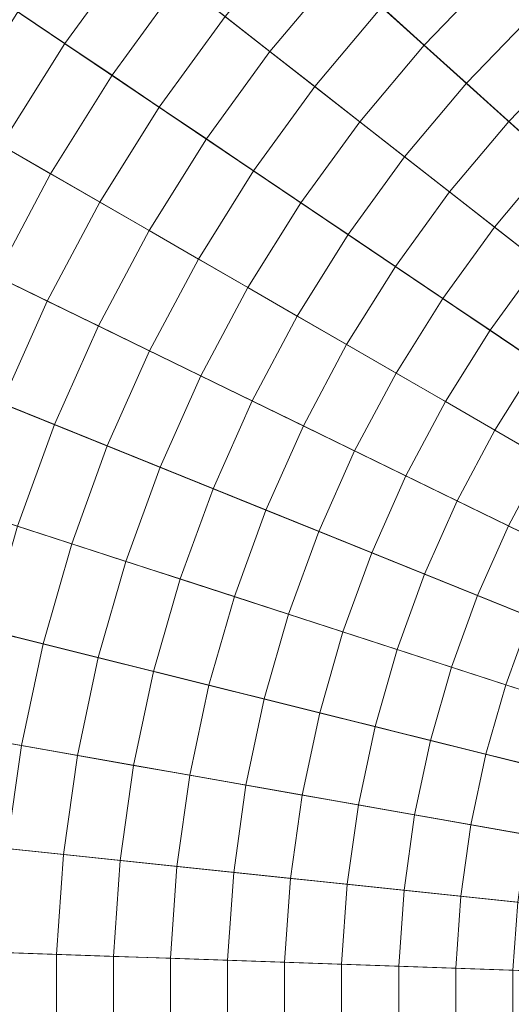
# Model space of a CAD drawing. Header units: centimetres. Extents: x -3.01 to 4.18, y -5.46 to 1.74.
# Tile 196 of 256: x -0.16 to 0.09, y -1.86 to -1.36. Entities that reach past the tile are written whole.
import ezdxf

# ---------------------------------------------------------------- set-up
doc = ezdxf.new("R2010")
doc.units = ezdxf.units.CM
doc.header["$LTSCALE"] = 2.54
doc.layers.add('Lucido design-1', color=7, linetype='Continuous')

# ---------------------------------------------------------------- blocks, each defined once
blk = doc.blocks.new('Gruppo-1')
at = {"color": 142, "linetype": 'Continuous', "lineweight": 9}
for points in [[(-0.1079, -1.14153, 36.39157), (-0.15636, -1.19171, 36.39157), (0.58636, -1.86046, 36.39157), (-0.1079, -1.14153, 36.39157)], [(0.58636, -1.86046, 37.29882), (-0.15636, -1.19171, 37.29882), (-0.1079, -1.14153, 37.29882), (0.58636, -1.86046, 37.29882)], [(-0.15636, -1.19171, 36.39157), (-0.2012, -1.24515, 36.39157), (0.58636, -1.86046, 36.39157), (-0.15636, -1.19171, 36.39157)], [(0.58636, -1.86046, 37.29882), (-0.2012, -1.24515, 37.29882), (-0.15636, -1.19171, 37.29882), (0.58636, -1.86046, 37.29882)], [(-0.2012, -1.24515, 36.39157), (-0.24221, -1.30158, 36.39157), (0.58636, -1.86046, 36.39157), (-0.2012, -1.24515, 36.39157)], [(0.58636, -1.86046, 37.29882), (-0.24221, -1.30158, 37.29882), (-0.2012, -1.24515, 37.29882), (0.58636, -1.86046, 37.29882)], [(-0.24221, -1.30158, 36.39157), (-0.27917, -1.36074, 36.39157), (0.58636, -1.86046, 36.39157), (-0.24221, -1.30158, 36.39157)], [(0.58636, -1.86046, 37.29882), (-0.27917, -1.36074, 37.29882), (-0.24221, -1.30158, 37.29882), (0.58636, -1.86046, 37.29882)], [(-0.27917, -1.36074, 36.39157), (-0.31193, -1.42234, 36.39157), (0.58636, -1.86046, 36.39157), (-0.27917, -1.36074, 36.39157)], [(0.58636, -1.86046, 37.29882), (-0.31193, -1.42234, 37.29882), (-0.27917, -1.36074, 37.29882), (0.58636, -1.86046, 37.29882)], [(-0.31193, -1.42234, 36.39157), (-0.3403, -1.48607, 36.39157), (0.58636, -1.86046, 36.39157), (-0.31193, -1.42234, 36.39157)], [(0.58636, -1.86046, 37.29882), (-0.3403, -1.48607, 37.29882), (-0.31193, -1.42234, 37.29882), (0.58636, -1.86046, 37.29882)], [(-0.3403, -1.48607, 36.39157), (-0.36416, -1.55162, 36.39157), (0.58636, -1.86046, 36.39157), (-0.3403, -1.48607, 36.39157)], [(0.58636, -1.86046, 37.29882), (-0.36416, -1.55162, 37.29882), (-0.3403, -1.48607, 37.29882), (0.58636, -1.86046, 37.29882)], [(-0.36416, -1.55162, 36.39157), (-0.38339, -1.61868, 36.39157), (0.58636, -1.86046, 36.39157), (-0.36416, -1.55162, 36.39157)], [(0.58636, -1.86046, 37.29882), (-0.38339, -1.61868, 37.29882), (-0.36416, -1.55162, 37.29882), (0.58636, -1.86046, 37.29882)], [(-0.38339, -1.61868, 36.39157), (-0.39789, -1.68691, 36.39157), (0.58636, -1.86046, 36.39157), (-0.38339, -1.61868, 36.39157)], [(0.58636, -1.86046, 37.29882), (-0.39789, -1.68691, 37.29882), (-0.38339, -1.61868, 37.29882), (0.58636, -1.86046, 37.29882)], [(-0.39789, -1.68691, 36.39157), (-0.4076, -1.75599, 36.39157), (0.58636, -1.86046, 36.39157), (-0.39789, -1.68691, 36.39157)], [(0.58636, -1.86046, 37.29882), (-0.4076, -1.75599, 37.29882), (-0.39789, -1.68691, 37.29882), (0.58636, -1.86046, 37.29882)], [(-0.4076, -1.75599, 36.39157), (-0.41246, -1.82558, 36.39157), (0.58636, -1.86046, 36.39157), (-0.4076, -1.75599, 36.39157)], [(0.58636, -1.86046, 37.29882), (-0.41246, -1.82558, 37.29882), (-0.4076, -1.75599, 37.29882), (0.58636, -1.86046, 37.29882)], [(-0.41246, -1.82558, 36.39157), (-0.41246, -1.89534, 36.39157), (0.58636, -1.86046, 36.39157), (-0.41246, -1.82558, 36.39157)], [(0.58636, -1.86046, 37.29882), (-0.41246, -1.89534, 37.29882), (-0.41246, -1.82558, 37.29882), (0.58636, -1.86046, 37.29882)]]:
    blk.add_polyline3d(points, dxfattribs=at)
for points in [[(0.33533, 1.7294, 37.29766), (0.08553, 1.70314, 37.29766), (0.58606, -1.85832, 37.29766), (0.58621, -1.8583, 37.29766)], [(0.08553, 1.70314, 37.29766), (-0.16184, 1.65953, 37.29766), (0.58591, -1.85835, 37.29766), (0.58606, -1.85832, 37.29766)], [(-0.16184, 1.65953, 37.29766), (-0.40555, 1.59876, 37.29766), (0.58577, -1.85838, 37.29766), (0.58591, -1.85835, 37.29766)], [(-0.40555, 1.59876, 37.29766), (-0.64444, 1.52114, 37.29766), (0.58562, -1.85843, 37.29766), (0.58577, -1.85838, 37.29766)], [(-0.64444, 1.52114, 37.29766), (-0.87733, 1.42705, 37.29766), (0.58548, -1.85849, 37.29766), (0.58562, -1.85843, 37.29766)], [(-0.87733, 1.42705, 37.29766), (-1.10309, 1.31694, 37.29766), (0.58535, -1.85855, 37.29766), (0.58548, -1.85849, 37.29766)], [(-1.10309, 1.31694, 37.29766), (-1.32062, 1.19135, 37.29766), (0.58522, -1.85863, 37.29766), (0.58535, -1.85855, 37.29766)], [(-1.32062, 1.19135, 37.29766), (-1.52886, 1.05089, 37.29766), (0.58509, -1.85871, 37.29766), (0.58522, -1.85863, 37.29766)], [(-1.52886, 1.05089, 37.29766), (-1.72679, 0.89625, 37.29766), (0.58497, -1.8588, 37.29766), (0.58509, -1.85871, 37.29766)], [(-1.72679, 0.89625, 37.29766), (-1.91345, 0.72817, 37.29766), (0.58486, -1.85891, 37.29766), (0.58497, -1.8588, 37.29766)], [(-1.91345, 0.72817, 37.29766), (-2.08794, 0.54749, 37.29766), (0.58475, -1.85901, 37.29766), (0.58486, -1.85891, 37.29766)], [(-2.08794, 0.54749, 37.29766), (-2.24939, 0.35507, 37.29766), (0.58466, -1.85913, 37.29766), (0.58475, -1.85901, 37.29766)], [(-2.24939, 0.35507, 37.29766), (-2.39704, 0.15187, 37.29766), (0.58457, -1.85925, 37.29766), (0.58466, -1.85913, 37.29766)], [(-2.39704, 0.15187, 37.29766), (-2.53014, -0.06115, 37.29766), (0.58449, -1.85938, 37.29766), (0.58457, -1.85925, 37.29766)], [(-2.53014, -0.06115, 37.29766), (-2.64806, -0.28293, 37.29766), (0.58442, -1.85951, 37.29766), (0.58449, -1.85938, 37.29766)], [(-2.64806, -0.28293, 37.29766), (-2.75023, -0.51239, 37.29766), (0.58436, -1.85965, 37.29766), (0.58442, -1.85951, 37.29766)], [(-2.75023, -0.51239, 37.29766), (-2.83614, -0.74842, 37.29766), (0.58431, -1.85979, 37.29766), (0.58436, -1.85965, 37.29766)], [(-2.83614, -0.74842, 37.29766), (-2.90537, -0.98987, 37.29766), (0.58426, -1.85994, 37.29766), (0.58431, -1.85979, 37.29766)], [(-2.90537, -0.98987, 37.29766), (-2.95759, -1.23557, 37.29766), (0.58423, -1.86009, 37.29766), (0.58426, -1.85994, 37.29766)], [(-2.95759, -1.23557, 37.29766), (-2.99255, -1.4843, 37.29766), (0.58421, -1.86023, 37.29766), (0.58423, -1.86009, 37.29766)], [(-0.10299, -1.32188, 38.34518), (-0.13888, -1.37128, 38.34518), (-0.16288, -1.35509, 38.34153), (-0.1258, -1.30406, 38.34153)], [(0.00085, -1.33326, 38.35553), (-0.0345, -1.37539, 38.35553), (-0.05734, -1.35755, 38.35218), (-0.02069, -1.31387, 38.35218)], [(0.07934, -1.33543, 38.36193), (0.04395, -1.37207, 38.36193), (0.0224, -1.35266, 38.35878), (0.05919, -1.31456, 38.35878)], [(-0.08017, -1.33971, 38.34873), (-0.11487, -1.38747, 38.34873), (-0.13888, -1.37128, 38.34518), (-0.10299, -1.32188, 38.34518)], [(0.0224, -1.35266, 38.35878), (-0.01165, -1.39324, 38.35878), (-0.0345, -1.37539, 38.35553), (0.00085, -1.33326, 38.35553)], [(0.0995, -1.3563, 38.36498), (0.06551, -1.39149, 38.36498), (0.04395, -1.37207, 38.36193), (0.07934, -1.33543, 38.36193)], [(-0.05734, -1.35755, 38.35218), (-0.09085, -1.40367, 38.35218), (-0.11487, -1.38747, 38.34873), (-0.08017, -1.33971, 38.34873)], [(0.04395, -1.37207, 38.36193), (0.0112, -1.4111, 38.36193), (-0.01165, -1.39324, 38.35878), (0.0224, -1.35266, 38.35878)], [(-0.13888, -1.37128, 38.34518), (-0.17124, -1.42306, 38.34518), (-0.1963, -1.40859, 38.34153), (-0.16288, -1.35509, 38.34153)], [(-0.0345, -1.37539, 38.35553), (-0.06682, -1.41988, 38.35553), (-0.09085, -1.40367, 38.35218), (-0.05734, -1.35755, 38.35218)], [(0.11966, -1.37718, 38.36793), (0.08709, -1.41091, 38.36793), (0.06551, -1.39149, 38.36498), (0.0995, -1.3563, 38.36498)], [(-0.11487, -1.38747, 38.34873), (-0.14616, -1.43754, 38.34873), (-0.17124, -1.42306, 38.34518), (-0.13888, -1.37128, 38.34518)], [(0.06551, -1.39149, 38.36498), (0.03407, -1.42896, 38.36498), (0.0112, -1.4111, 38.36193), (0.04395, -1.37207, 38.36193)], [(-0.01165, -1.39324, 38.35878), (-0.04279, -1.43609, 38.35878), (-0.06682, -1.41988, 38.35553), (-0.0345, -1.37539, 38.35553)], [(0.13983, -1.39807, 38.37078), (0.10866, -1.43034, 38.37078), (0.08709, -1.41091, 38.36793), (0.11966, -1.37718, 38.36793)], [(-0.09085, -1.40367, 38.35218), (-0.12107, -1.45203, 38.35218), (-0.14616, -1.43754, 38.34873), (-0.11487, -1.38747, 38.34873)], [(0.0112, -1.4111, 38.36193), (-0.01874, -1.45231, 38.36193), (-0.04279, -1.43609, 38.35878), (-0.01165, -1.39324, 38.35878)], [(0.08709, -1.41091, 38.36793), (0.05694, -1.44683, 38.36793), (0.03407, -1.42896, 38.36498), (0.06551, -1.39149, 38.36498)], [(-0.06682, -1.41988, 38.35553), (-0.09597, -1.46652, 38.35553), (-0.12107, -1.45203, 38.35218), (-0.09085, -1.40367, 38.35218)], [(0.03407, -1.42896, 38.36498), (0.00531, -1.46854, 38.36498), (-0.01874, -1.45231, 38.36193), (0.0112, -1.4111, 38.36193)], [(0.10866, -1.43034, 38.37078), (0.07982, -1.46471, 38.37078), (0.05694, -1.44683, 38.36793), (0.08709, -1.41091, 38.36793)], [(-0.14616, -1.43754, 38.34873), (-0.17387, -1.48967, 38.34873), (-0.1999, -1.47697, 38.34518), (-0.17124, -1.42306, 38.34518)], [(-0.04279, -1.43609, 38.35878), (-0.07086, -1.48102, 38.35878), (-0.09597, -1.46652, 38.35553), (-0.06682, -1.41988, 38.35553)], [(0.05694, -1.44683, 38.36793), (0.02938, -1.48477, 38.36793), (0.00531, -1.46854, 38.36498), (0.03407, -1.42896, 38.36498)], [(0.13025, -1.44978, 38.37352), (0.10271, -1.48259, 38.37352), (0.07982, -1.46471, 38.37078), (0.10866, -1.43034, 38.37078)], [(-0.12107, -1.45203, 38.35218), (-0.14783, -1.50237, 38.35218), (-0.17387, -1.48967, 38.34873), (-0.14616, -1.43754, 38.34873)], [(-0.01874, -1.45231, 38.36193), (-0.04574, -1.49552, 38.36193), (-0.07086, -1.48102, 38.35878), (-0.04279, -1.43609, 38.35878)], [(0.07982, -1.46471, 38.37078), (0.05345, -1.50101, 38.37078), (0.02938, -1.48477, 38.36793), (0.05694, -1.44683, 38.36793)], [(-0.09597, -1.46652, 38.35553), (-0.12178, -1.51508, 38.35553), (-0.14783, -1.50237, 38.35218), (-0.12107, -1.45203, 38.35218)], [(0.00531, -1.46854, 38.36498), (-0.02061, -1.51003, 38.36498), (-0.04574, -1.49552, 38.36193), (-0.01874, -1.45231, 38.36193)], [(-0.07086, -1.48102, 38.35878), (-0.09572, -1.52779, 38.35878), (-0.12178, -1.51508, 38.35553), (-0.09597, -1.46652, 38.35553)], [(0.02938, -1.48477, 38.36793), (0.00453, -1.52454, 38.36793), (-0.02061, -1.51003, 38.36498), (0.00531, -1.46854, 38.36498)], [(0.10271, -1.48259, 38.37352), (0.07753, -1.51725, 38.37352), (0.05345, -1.50101, 38.37078), (0.07982, -1.46471, 38.37078)], [(-0.04574, -1.49552, 38.36193), (-0.06965, -1.5405, 38.36193), (-0.09572, -1.52779, 38.35878), (-0.07086, -1.48102, 38.35878)], [(0.12561, -1.50048, 38.37617), (0.10162, -1.5335, 38.37617), (0.07753, -1.51725, 38.37352), (0.10271, -1.48259, 38.37352)], [(-2.99255, -1.4843, 37.29766), (-3.01007, -1.73487, 37.29766), (0.5842, -1.86039, 37.29766), (0.58421, -1.86023, 37.29766)], [(0.05345, -1.50101, 38.37078), (0.02968, -1.53906, 38.37078), (0.00453, -1.52454, 38.36793), (0.02938, -1.48477, 38.36793)], [(-0.14783, -1.50237, 38.35218), (-0.17103, -1.55446, 38.35218), (-0.19789, -1.5436, 38.34873), (-0.17387, -1.48967, 38.34873)], [(-0.02061, -1.51003, 38.36498), (-0.04358, -1.55322, 38.36498), (-0.06965, -1.5405, 38.36193), (-0.04574, -1.49552, 38.36193)], [(-0.12178, -1.51508, 38.35553), (-0.14415, -1.56531, 38.35553), (-0.17103, -1.55446, 38.35218), (-0.14783, -1.50237, 38.35218)], [(0.07753, -1.51725, 38.37352), (0.05483, -1.55358, 38.37352), (0.02968, -1.53906, 38.37078), (0.05345, -1.50101, 38.37078)], [(0.00453, -1.52454, 38.36793), (-0.01749, -1.56594, 38.36793), (-0.04358, -1.55322, 38.36498), (-0.02061, -1.51003, 38.36498)], [(-0.09572, -1.52779, 38.35878), (-0.11727, -1.57618, 38.35878), (-0.14415, -1.56531, 38.35553), (-0.12178, -1.51508, 38.35553)], [(0.10162, -1.5335, 38.37617), (0.07999, -1.56811, 38.37617), (0.05483, -1.55358, 38.37352), (0.07753, -1.51725, 38.37352)], [(-0.06965, -1.5405, 38.36193), (-0.09038, -1.58704, 38.36193), (-0.11727, -1.57618, 38.35878), (-0.09572, -1.52779, 38.35878)], [(0.02968, -1.53906, 38.37078), (0.00861, -1.57867, 38.37078), (-0.01749, -1.56594, 38.36793), (0.00453, -1.52454, 38.36793)], [(0.12572, -1.54975, 38.37871), (0.10516, -1.58264, 38.37871), (0.07999, -1.56811, 38.37617), (0.10162, -1.5335, 38.37617)], [(-0.04358, -1.55322, 38.36498), (-0.06347, -1.59791, 38.36498), (-0.09038, -1.58704, 38.36193), (-0.06965, -1.5405, 38.36193)], [(0.05483, -1.55358, 38.37352), (0.03472, -1.59141, 38.37352), (0.00861, -1.57867, 38.37078), (0.02968, -1.53906, 38.37078)], [(-0.01749, -1.56594, 38.36793), (-0.03656, -1.60878, 38.36793), (-0.06347, -1.59791, 38.36498), (-0.04358, -1.55322, 38.36498)], [(0.07999, -1.56811, 38.37617), (0.06083, -1.60414, 38.37617), (0.03472, -1.59141, 38.37352), (0.05483, -1.55358, 38.37352)], [(-0.14415, -1.56531, 38.35553), (-0.16296, -1.61699, 38.35553), (-0.19053, -1.60803, 38.35218), (-0.17103, -1.55446, 38.35218)], [(-0.11727, -1.57618, 38.35878), (-0.13539, -1.62595, 38.35878), (-0.16296, -1.61699, 38.35553), (-0.14415, -1.56531, 38.35553)], [(0.00861, -1.57867, 38.37078), (-0.00964, -1.61966, 38.37078), (-0.03656, -1.60878, 38.36793), (-0.01749, -1.56594, 38.36793)], [(0.10516, -1.58264, 38.37871), (0.08696, -1.61689, 38.37871), (0.06083, -1.60414, 38.37617), (0.07999, -1.56811, 38.37617)], [(-0.09038, -1.58704, 38.36193), (-0.1078, -1.63491, 38.36193), (-0.13539, -1.62595, 38.35878), (-0.11727, -1.57618, 38.35878)], [(0.03472, -1.59141, 38.37352), (0.01729, -1.63054, 38.37352), (-0.00964, -1.61966, 38.37078), (0.00861, -1.57867, 38.37078)], [(0.13034, -1.59718, 38.38116), (0.11309, -1.62963, 38.38116), (0.08696, -1.61689, 38.37871), (0.10516, -1.58264, 38.37871)], [(-0.06347, -1.59791, 38.36498), (-0.0802, -1.64388, 38.36498), (-0.1078, -1.63491, 38.36193), (-0.09038, -1.58704, 38.36193)], [(0.06083, -1.60414, 38.37617), (0.04423, -1.64143, 38.37617), (0.01729, -1.63054, 38.37352), (0.03472, -1.59141, 38.37352)], [(-0.03656, -1.60878, 38.36793), (-0.0526, -1.65285, 38.36793), (-0.0802, -1.64388, 38.36498), (-0.06347, -1.59791, 38.36498)], [(-0.00964, -1.61966, 38.37078), (-0.02498, -1.66182, 38.37078), (-0.0526, -1.65285, 38.36793), (-0.03656, -1.60878, 38.36793)], [(0.08696, -1.61689, 38.37871), (0.07118, -1.65232, 38.37871), (0.04423, -1.64143, 38.37617), (0.06083, -1.60414, 38.37617)], [(-0.13539, -1.62595, 38.35878), (-0.14999, -1.67687, 38.35878), (-0.17812, -1.66985, 38.35553), (-0.16296, -1.61699, 38.35553)], [(0.11309, -1.62963, 38.38116), (0.09814, -1.66321, 38.38116), (0.07118, -1.65232, 38.37871), (0.08696, -1.61689, 38.37871)], [(0.01729, -1.63054, 38.37352), (0.00264, -1.6708, 38.37352), (-0.02498, -1.66182, 38.37078), (-0.00964, -1.61966, 38.37078)], [(-0.1078, -1.63491, 38.36193), (-0.12184, -1.68389, 38.36193), (-0.14999, -1.67687, 38.35878), (-0.13539, -1.62595, 38.35878)], [(0.04423, -1.64143, 38.37617), (0.03028, -1.67978, 38.37617), (0.00264, -1.6708, 38.37352), (0.01729, -1.63054, 38.37352)], [(-0.0802, -1.64388, 38.36498), (-0.09369, -1.69091, 38.36498), (-0.12184, -1.68389, 38.36193), (-0.1078, -1.63491, 38.36193)], [(-0.0526, -1.65285, 38.36793), (-0.06552, -1.69793, 38.36793), (-0.09369, -1.69091, 38.36498), (-0.0802, -1.64388, 38.36498)], [(0.07118, -1.65232, 38.37871), (0.05792, -1.68876, 38.37871), (0.03028, -1.67978, 38.37617), (0.04423, -1.64143, 38.37617)], [(-0.02498, -1.66182, 38.37078), (-0.03735, -1.70495, 38.37078), (-0.06552, -1.69793, 38.36793), (-0.0526, -1.65285, 38.36793)], [(0.09814, -1.66321, 38.38116), (0.08557, -1.69774, 38.38116), (0.05792, -1.68876, 38.37871), (0.07118, -1.65232, 38.37871)], [(0.00264, -1.6708, 38.37352), (-0.00917, -1.71198, 38.37352), (-0.03735, -1.70495, 38.37078), (-0.02498, -1.66182, 38.37078)], [(0.1251, -1.6741, 38.3835), (0.11323, -1.70673, 38.3835), (0.08557, -1.69774, 38.38116), (0.09814, -1.66321, 38.38116)], [(-0.14999, -1.67687, 38.35878), (-0.161, -1.72868, 38.35878), (-0.18955, -1.72365, 38.35553), (-0.17812, -1.66985, 38.35553)], [(0.03028, -1.67978, 38.37617), (0.01903, -1.71901, 38.37617), (-0.00917, -1.71198, 38.37352), (0.00264, -1.6708, 38.37352)], [(-0.12184, -1.68389, 38.36193), (-0.13243, -1.73372, 38.36193), (-0.161, -1.72868, 38.35878), (-0.14999, -1.67687, 38.35878)], [(-0.09369, -1.69091, 38.36498), (-0.10386, -1.73876, 38.36498), (-0.13243, -1.73372, 38.36193), (-0.12184, -1.68389, 38.36193)], [(0.05792, -1.68876, 38.37871), (0.04723, -1.72604, 38.37871), (0.01903, -1.71901, 38.37617), (0.03028, -1.67978, 38.37617)], [(0.08557, -1.69774, 38.38116), (0.07544, -1.73307, 38.38116), (0.04723, -1.72604, 38.37871), (0.05792, -1.68876, 38.37871)], [(-0.06552, -1.69793, 38.36793), (-0.07527, -1.7438, 38.36793), (-0.10386, -1.73876, 38.36498), (-0.09369, -1.69091, 38.36498)], [(-0.03735, -1.70495, 38.37078), (-0.04668, -1.74884, 38.37078), (-0.07527, -1.7438, 38.36793), (-0.06552, -1.69793, 38.36793)], [(0.11323, -1.70673, 38.3835), (0.10366, -1.74011, 38.3835), (0.07544, -1.73307, 38.38116), (0.08557, -1.69774, 38.38116)], [(-0.00917, -1.71198, 38.37352), (-0.01807, -1.75388, 38.37352), (-0.04668, -1.74884, 38.37078), (-0.03735, -1.70495, 38.37078)], [(0.01903, -1.71901, 38.37617), (0.01054, -1.75893, 38.37617), (-0.01807, -1.75388, 38.37352), (-0.00917, -1.71198, 38.37352)], [(0.04723, -1.72604, 38.37871), (0.03916, -1.76398, 38.37871), (0.01054, -1.75893, 38.37617), (0.01903, -1.71901, 38.37617)], [(-0.161, -1.72868, 38.35878), (-0.16837, -1.78114, 38.35878), (-0.19721, -1.7781, 38.35553), (-0.18955, -1.72365, 38.35553)], [(-0.13243, -1.73372, 38.36193), (-0.13953, -1.78417, 38.36193), (-0.16837, -1.78114, 38.35878), (-0.161, -1.72868, 38.35878)], [(0.07544, -1.73307, 38.38116), (0.0678, -1.76902, 38.38116), (0.03916, -1.76398, 38.37871), (0.04723, -1.72604, 38.37871)], [(-0.10386, -1.73876, 38.36498), (-0.11067, -1.7872, 38.36498), (-0.13953, -1.78417, 38.36193), (-0.13243, -1.73372, 38.36193)], [(0.10366, -1.74011, 38.3835), (0.09644, -1.77407, 38.3835), (0.0678, -1.76902, 38.38116), (0.07544, -1.73307, 38.38116)], [(-3.01007, -1.73487, 37.29766), (-3.01007, -1.98605, 37.29766), (0.5842, -1.86054, 37.29766), (0.5842, -1.86039, 37.29766)], [(-0.07527, -1.7438, 38.36793), (-0.0818, -1.79023, 38.36793), (-0.11067, -1.7872, 38.36498), (-0.10386, -1.73876, 38.36498)], [(-0.04668, -1.74884, 38.37078), (-0.05292, -1.79327, 38.37078), (-0.0818, -1.79023, 38.36793), (-0.07527, -1.7438, 38.36793)], [(-0.01807, -1.75388, 38.37352), (-0.02404, -1.79631, 38.37352), (-0.05292, -1.79327, 38.37078), (-0.04668, -1.74884, 38.37078)], [(0.01054, -1.75893, 38.37617), (0.00486, -1.79934, 38.37617), (-0.02404, -1.79631, 38.37352), (-0.01807, -1.75388, 38.37352)], [(0.03916, -1.76398, 38.37871), (0.03377, -1.80238, 38.37871), (0.00486, -1.79934, 38.37617), (0.01054, -1.75893, 38.37617)], [(0.0678, -1.76902, 38.38116), (0.06268, -1.80542, 38.38116), (0.03377, -1.80238, 38.37871), (0.03916, -1.76398, 38.37871)], [(0.09644, -1.77407, 38.3835), (0.0916, -1.80846, 38.3835), (0.06268, -1.80542, 38.38116), (0.0678, -1.76902, 38.38116)], [(-0.13953, -1.78417, 38.36193), (-0.14308, -1.83499, 38.36193), (-0.17207, -1.83398, 38.35878), (-0.16837, -1.78114, 38.35878)], [(-0.11067, -1.7872, 38.36498), (-0.11408, -1.836, 38.36498), (-0.14308, -1.83499, 38.36193), (-0.13953, -1.78417, 38.36193)], [(-0.0818, -1.79023, 38.36793), (-0.08507, -1.83701, 38.36793), (-0.11408, -1.836, 38.36498), (-0.11067, -1.7872, 38.36498)], [(-0.05292, -1.79327, 38.37078), (-0.05605, -1.83803, 38.37078), (-0.08507, -1.83701, 38.36793), (-0.0818, -1.79023, 38.36793)], [(-0.02404, -1.79631, 38.37352), (-0.02702, -1.83904, 38.37352), (-0.05605, -1.83803, 38.37078), (-0.05292, -1.79327, 38.37078)], [(0.00486, -1.79934, 38.37617), (0.00201, -1.84006, 38.37617), (-0.02702, -1.83904, 38.37352), (-0.02404, -1.79631, 38.37352)], [(0.03377, -1.80238, 38.37871), (0.03106, -1.84107, 38.37871), (0.00201, -1.84006, 38.37617), (0.00486, -1.79934, 38.37617)], [(0.06268, -1.80542, 38.38116), (0.06012, -1.84208, 38.38116), (0.03106, -1.84107, 38.37871), (0.03377, -1.80238, 38.37871)], [(0.0916, -1.80846, 38.3835), (0.08918, -1.8431, 38.3835), (0.06012, -1.84208, 38.38116), (0.06268, -1.80542, 38.38116)], [(-0.14308, -1.83499, 38.36193), (-0.14308, -1.88593, 38.36193), (-0.17207, -1.88695, 38.35878), (-0.17207, -1.83398, 38.35878)], [(-0.11408, -1.836, 38.36498), (-0.11408, -1.88492, 38.36498), (-0.14308, -1.88593, 38.36193), (-0.14308, -1.83499, 38.36193)], [(-0.08507, -1.83701, 38.36793), (-0.08507, -1.88391, 38.36793), (-0.11408, -1.88492, 38.36498), (-0.11408, -1.836, 38.36498)], [(-0.05605, -1.83803, 38.37078), (-0.05605, -1.88289, 38.37078), (-0.08507, -1.88391, 38.36793), (-0.08507, -1.83701, 38.36793)], [(-0.02702, -1.83904, 38.37352), (-0.02702, -1.88188, 38.37352), (-0.05605, -1.88289, 38.37078), (-0.05605, -1.83803, 38.37078)], [(0.00201, -1.84006, 38.37617), (0.00201, -1.88087, 38.37617), (-0.02702, -1.88188, 38.37352), (-0.02702, -1.83904, 38.37352)], [(0.03106, -1.84107, 38.37871), (0.03106, -1.87985, 38.37871), (0.00201, -1.88087, 38.37617), (0.00201, -1.84006, 38.37617)], [(0.06012, -1.84208, 38.38116), (0.06012, -1.87884, 38.38116), (0.03106, -1.87985, 38.37871), (0.03106, -1.84107, 38.37871)], [(0.08918, -1.8431, 38.3835), (0.08918, -1.87782, 38.3835), (0.06012, -1.87884, 38.38116), (0.06012, -1.84208, 38.38116)]]:
    blk.add_3dface(points, dxfattribs=at)

msp = doc.modelspace()

# ---------------------------------------------------------------- block references
at = {"layer": 'Lucido design-1', "color": 7}
msp.add_blockref('Gruppo-1', (0, 0), dxfattribs=at)

doc.saveas('drawing.dxf')
